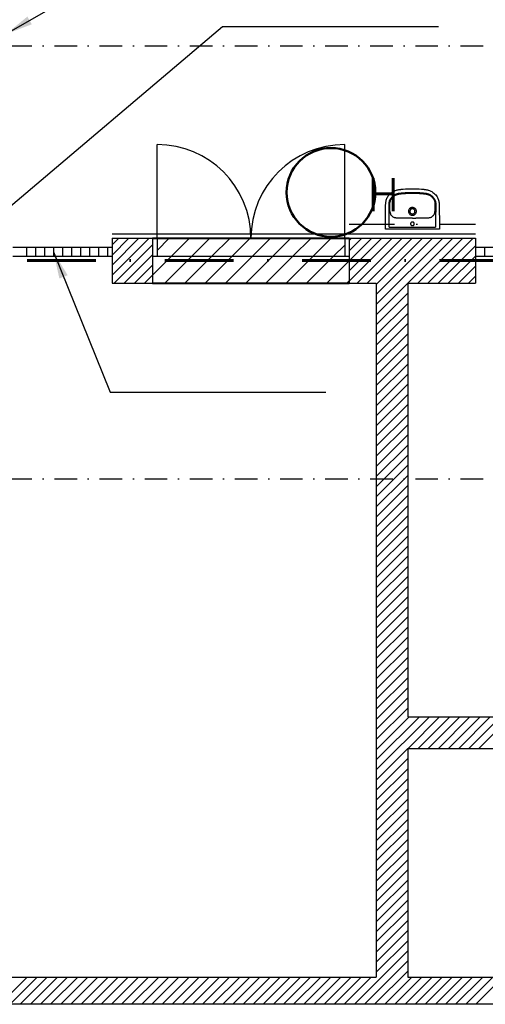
# Model space of a CAD drawing. Header units: millimetres. Extents: x 2886542 to 7567581, y -792623 to 134766.
# Tile 253 of 256: x 4921160 to 4926321, y -403472 to -392547. Entities that reach past the tile are written whole.
import ezdxf

# ---------------------------------------------------------------- set-up
doc = ezdxf.new("R2010")
doc.units = ezdxf.units.MM
doc.linetypes.add('DASHDOT', pattern=[1, 0.5, -0.25, 0, -0.25])
doc.linetypes.add('DASHDOTX2', pattern=[50.8, 25.4, -12.7, 0, -12.7])
doc.layers.add('CKPROSTUPY_NADROVINOU', color=7, linetype='DASHDOT', lineweight=25)
doc.layers.add('IN_NS_TLUSTA', color=1, linetype='Continuous', lineweight=40)
doc.layers.add('IN_NS_VYPLNE OTVORU', color=16, linetype='Continuous')
doc.layers.add('požárničina', color=10, linetype='Continuous')
doc.styles.add('ROMANT', font='romant')
doc.styles.get("Standard").update_dxf_attribs({"font": 'arial.ttf'})
doc.linetypes.add('HRANICE2', pattern='A,6.35,-2.54,[132,ltypeshp.shx,S=2.54,R=0,X=-2.54,Y=0],-2.54,25.4', length=36.83)
doc.dimstyles.new('úhlová', dxfattribs={"dimscale": 0.2, "dimtxt": 2.5, "dimasz": 1.5, "dimexe": 0, "dimexo": 3, "dimgap": 1, "dimtad": 1, "dimdec": 0, "dimzin": 0, "dimdsep": 46, "dimtxsty": 'ROMANT', "dimcen": 5, "dimclrd": 256, "dimclre": 256, "dimclrt": 7, "dimadec": 1, "dimazin": 0, "dimtfac": 1, "dimtdec": 0, "dimtix": 1, "dimtmove": 2, "dimatfit": 3, "dimfxl": 0, "dimtvp": 2, "dimtolj": 1, "dimtzin": 0, "dimarcsym": 0})

msp = doc.modelspace()

# ---------------------------------------------------------------- linework, layer by layer
at = {"color": 0}
for p, q in [((4925257.4, -394848.6), (4925257.4, -394717.6)), ((4925268.3, -394717.6), (4925268.3, -394717.6)), ((4925769.3, -394717.6), (4925769.3, -394848.6)), ((4925349.6, -394749.1), (4925349.6, -394749.1)), ((4925677.2, -394749.1), (4925677.2, -394749.1)), ((4925800.6, -394872.4), (4925226.2, -394872.4)), ((4925257.4, -394848.6), (4925769.3, -394848.6))]:
    msp.add_line(p, q, dxfattribs=at)
for centre, radius, start, end in [((4925468.4, -394665.5), 213.6, 182.2856, 183.99223), ((4922341.1, -394883.8), 2921.3, 3.53367, 3.99223), ((4925364.1, -394669.9), 100.7, 182.34596, 185.77869), ((4925342.9, -394672.1), 79.3, 185.77869, 201.78509), ((4925330.7, -394677), 66.2, 201.78509, 213.21716), ((4925512.7, -394674), 43.2, 180.03382, 192.5663), ((4925514.2, -394674), 43.2, 347.42167, 359.97821), ((4925690.9, -394674.3), 72, 327.24647, 337.75128), ((4925688.2, -394673.1), 75, 337.75128, 354.68493), ((4925625.5, -394667.3), 137.9, 354.68493, 357.19041), ((4927952.5, -394835.6), 2186.5, 175.93072, 176.54338), ((4925576.1, -394666.5), 195.9, 355.93072, 357.79145), ((4925492.7, -403327.3), 8579.1, 89.8615, 90.12365), ((4925532, -387042.1), 7706.2, 269.8615, 270.15334)]:
    msp.add_arc(centre, radius, start, end, dxfattribs=at)
for points, degree, knots in [([(4925213.6, -394848.6), (4925213.7, -394822.4), (4925214.1, -394768.8), (4925215, -394700), (4925215.8, -394651.8), (4925216.3, -394623.8), (4925216.6, -394608.7), (4925216.9, -394595.9), (4925217, -394589.2), (4925217.4, -394583.6), (4925218.7, -394567.5), (4925224.9, -394539.1), (4925242.3, -394506.2), (4925263.5, -394481.1), (4925285.4, -394462.5), (4925310.3, -394447.6), (4925332.2, -394439), (4925349.9, -394434.3), (4925361.3, -394432.3), (4925371.3, -394431), (4925379.7, -394430), (4925392.9, -394428.5), (4925437.4, -394424.2), (4925479.2, -394422.4), (4925513.4, -394422.4)], 3, [624.3293724, 624.3293724, 624.3293724, 624.3293724, 702.9544811, 784.8724528, 830.9516271, 847.3395194, 869.0994733, 876.2866185, 885.5947214, 889.2031847, 893.0691299, 934.2915197, 975.5067434, 1003.6632933, 1032.5915682, 1061.5234619, 1090.2003552, 1103.0073565, 1116.5450681, 1124.9303202, 1133.080278, 1141.8241472, 1164.8620295, 1267.3158635, 1267.3158635, 1267.3158635, 1267.3158635]), ([(4925255, -394674.1), (4925254.9, -394672.1), (4925254.8, -394667.9), (4925254.8, -394662.9), (4925254.8, -394656.2), (4925254.7, -394649.7), (4925254.6, -394637.4), (4925254.6, -394626.9), (4925254.6, -394616.7), (4925254.6, -394610.4), (4925254.6, -394603.6), (4925254.6, -394596.9), (4925254.8, -394590.5), (4925255.1, -394584.1), (4925256.1, -394574.8), (4925258.5, -394562.1), (4925263.9, -394546.2), (4925272.8, -394529.9), (4925284.4, -394514.8), (4925301.9, -394498.2), (4925322.1, -394485.6), (4925341.3, -394478.1), (4925352.2, -394475.1), (4925359.7, -394473.5), (4925366.1, -394472.5), (4925377.6, -394471.1), (4925400.7, -394468.5), (4925447.6, -394464.4), (4925487.4, -394463.1), (4925513.4, -394463.1)], 3, [175.048841, 175.048841, 175.048841, 175.048841, 180.8911554, 187.6655297, 190.0972434, 200.9712968, 207.1076621, 226.9244021, 232.6912413, 237.6905177, 245.8721191, 253.1176342, 257.6911672, 265.0856816, 272.2423303, 285.7589146, 303.8843334, 322.5715738, 341.1320441, 360.7942456, 394.8665984, 411.8774096, 422.5273655, 428.8323705, 434.8930758, 441.8440094, 463.4830862, 504.8814626, 582.8827086, 582.8827086, 582.8827086, 582.8827086]), ([(4925263.5, -394674.1), (4925263.4, -394672.2), (4925263.4, -394669), (4925263.4, -394664), (4925263.4, -394656.1), (4925263.3, -394647.6), (4925263.2, -394637.2), (4925263.2, -394628.2), (4925263.2, -394615.5), (4925263.2, -394603.2), (4925263.2, -394592.1), (4925263.5, -394584.7), (4925264.3, -394576.5), (4925266.5, -394564.7), (4925271.5, -394549.7), (4925280, -394534.1), (4925291, -394520), (4925307.6, -394504.4), (4925324.7, -394493.8), (4925339.5, -394487.7), (4925347.8, -394484.9), (4925354.8, -394483), (4925361.9, -394481.6), (4925367.9, -394480.7), (4925375.5, -394479.7), (4925385, -394478.7), (4925405.5, -394476.5), (4925448.4, -394472.9), (4925487.6, -394471.5), (4925513.4, -394471.5)], 3, [979.5157254, 979.5157254, 979.5157254, 979.5157254, 984.9987927, 989.1937826, 994.506217, 1008.8362622, 1014.5640908, 1025.6718104, 1035.7751019, 1052.8738125, 1062.5761609, 1068.9577937, 1075.0784321, 1087.4073227, 1104.8967856, 1122.2323938, 1140.4962351, 1158.4137809, 1190.3865904, 1200.5056901, 1206.3740956, 1216.6056425, 1222.2132549, 1228.037047, 1234.9612136, 1245.0925477, 1256.7931979, 1296.8456484, 1374.2483368, 1374.2483368, 1374.2483368, 1374.2483368]), ([(4925513.4, -394422.4), (4925547.5, -394422.4), (4925589.4, -394424.2), (4925633.9, -394428.5), (4925647.1, -394430), (4925655.5, -394431), (4925665.5, -394432.3), (4925676.9, -394434.3), (4925694.6, -394439), (4925716.5, -394447.6), (4925741.4, -394462.5), (4925763.3, -394481.1), (4925784.5, -394506.2), (4925801.9, -394539.1), (4925808.1, -394567.5), (4925809.4, -394583.6), (4925809.7, -394589.2), (4925809.9, -394595.9), (4925810.2, -394608.7), (4925810.5, -394623.8), (4925811, -394651.8), (4925811.8, -394700), (4925812.7, -394768.8), (4925812.9, -394822.4), (4925813.2, -394848.6)], 3, [-642.9864911, -642.9864911, -642.9864911, -642.9864911, -540.5326571, -517.4947748, -508.7509056, -500.6009478, -492.2156957, -478.6779841, -465.8709828, -437.1940895, -408.2621957, -379.3339209, -351.177371, -309.9621473, -268.7397575, -264.8738123, -261.265349, -251.957246, -244.7701008, -223.010147, -206.6222547, -160.5430804, -78.6251087, 0, 0, 0, 0]), ([(4925513.4, -394463.1), (4925539.4, -394463.1), (4925579.2, -394464.4), (4925626, -394468.5), (4925649.2, -394471.1), (4925660.7, -394472.5), (4925667, -394473.5), (4925674.6, -394475.1), (4925685.5, -394478.1), (4925704.7, -394485.6), (4925724.9, -394498.2), (4925742.4, -394514.8), (4925754, -394529.9), (4925762.8, -394546.2), (4925768.3, -394562.1), (4925770.7, -394574.8), (4925771.7, -394584.1), (4925772, -394590.5), (4925772.2, -394596.9), (4925772.2, -394603.6), (4925772.2, -394610.4), (4925772.2, -394616.7), (4925772.2, -394626.9), (4925772.2, -394637.4), (4925772.1, -394649.7), (4925772, -394656.2), (4925772, -394662.9), (4925772, -394667.9), (4925771.9, -394672.1), (4925771.8, -394674.1)], 3, [582.8827086, 582.8827086, 582.8827086, 582.8827086, 660.8839546, 702.282331, 723.9214078, 730.8723414, 736.9330467, 743.2380517, 753.8880076, 770.8988188, 804.9711716, 824.6333731, 843.1938434, 861.8810838, 880.0065026, 893.5230869, 900.6797356, 908.07425, 912.647783, 919.8932981, 928.0748994, 933.0741759, 938.8410151, 958.6577551, 964.7941204, 975.6681738, 978.0998875, 984.8742618, 990.7165762, 990.7165762, 990.7165762, 990.7165762]), ([(4925513.4, -394471.5), (4925539.2, -394471.5), (4925578.3, -394472.9), (4925621.3, -394476.5), (4925641.8, -394478.7), (4925651.3, -394479.7), (4925658.9, -394480.7), (4925664.9, -394481.6), (4925672, -394483), (4925679, -394484.9), (4925687.3, -394487.7), (4925702.1, -394493.8), (4925719.2, -394504.4), (4925735.8, -394520), (4925746.8, -394534.1), (4925755.3, -394549.7), (4925760.3, -394564.7), (4925762.5, -394576.5), (4925763.3, -394584.7), (4925763.6, -394592.1), (4925763.6, -394603.2), (4925763.6, -394615.5), (4925763.6, -394628.2), (4925763.6, -394637.2), (4925763.5, -394647.6), (4925763.4, -394656.1), (4925763.4, -394664), (4925763.4, -394669), (4925763.4, -394672.2), (4925763.3, -394674.1)], 3, [0, 0, 0, 0, 77.4026884, 117.4551389, 129.1557891, 139.2871231, 146.2112897, 152.0350818, 157.6426942, 167.8742411, 173.7426467, 183.8617464, 215.8345559, 233.7521016, 252.0159429, 269.3515512, 286.8410141, 299.1699046, 305.2905431, 311.6721758, 321.3745242, 338.4732348, 348.5765263, 359.684246, 365.4120746, 379.7421197, 385.0545541, 389.2495441, 394.7326113, 394.7326113, 394.7326113, 394.7326113]), ([(4925349.6, -394749.1), (4925347, -394749), (4925341.9, -394748.7), (4925333.2, -394747.9), (4925324.1, -394746.7), (4925314.7, -394744.3), (4925305.8, -394740.7), (4925297.1, -394735.6), (4925288.7, -394729.1), (4925281.3, -394721.7), (4925277.1, -394716.1), (4925275.3, -394713.2)], 3, [850.9131625, 850.9131625, 850.9131625, 850.9131625, 858.9633883, 866.2315814, 877.0856857, 886.2600541, 895.260314, 905.8750217, 916.564351, 927.0722249, 937.310546, 937.310546, 937.310546, 937.310546]), ([(4925513.4, -394630.6), (4925507.6, -394630.6), (4925498.9, -394632.3), (4925488.7, -394637.8), (4925479.8, -394645), (4925473.3, -394654.6), (4925470, -394665.6), (4925469.4, -394671.2), (4925469.4, -394674.1)], 3, [-68.6654182, -68.6654182, -68.6654182, -68.6654182, -51.2968157, -42.5903422, -34.1818686, -16.861064, -8.5105281, 0, 0, 0, 0]), ([(4925470.5, -394683.4), (4925471.5, -394688.2), (4925475.3, -394697.4), (4925485.3, -394708.6), (4925496.3, -394714.6), (4925505.9, -394717.1), (4925510.9, -394717.5), (4925513.4, -394717.5)], 3, [9.4592255, 9.4592255, 9.4592255, 9.4592255, 24.1172372, 38.8621135, 53.6693893, 61.303478, 68.6685581, 68.6685581, 68.6685581, 68.6685581]), ([(4925513.4, -394645.8), (4925511.5, -394645.8), (4925507.7, -394646.1), (4925502.3, -394647.8), (4925497.4, -394650.4), (4925493.1, -394653.9), (4925489.5, -394658.2), (4925485.9, -394664.7), (4925484.8, -394670.3), (4925484.8, -394674.1)], 3, [0, 0, 0, 0, 5.771404, 11.3589941, 16.7606939, 22.4243711, 27.849839, 33.4803199, 44.736035, 44.736035, 44.736035, 44.736035]), ([(4925484.8, -394674.1), (4925484.8, -394676), (4925485.2, -394679.7), (4925486.8, -394685.1), (4925489.5, -394690), (4925493.1, -394694.2), (4925497.4, -394697.7), (4925504, -394701.2), (4925509.6, -394702.4), (4925513.4, -394702.4)], 3, [44.736035, 44.736035, 44.736035, 44.736035, 50.4036456, 55.91951, 61.5711973, 67.020032, 72.442686, 78.0787546, 89.405769, 89.405769, 89.405769, 89.405769]), ([(4925557.4, -394674.1), (4925557.4, -394671.2), (4925556.8, -394665.6), (4925553.5, -394654.6), (4925547, -394645), (4925538.1, -394637.8), (4925527.9, -394632.3), (4925519.2, -394630.6), (4925513.4, -394630.6)], 3, [137.3371161, 137.3371161, 137.3371161, 137.3371161, 145.8476442, 154.1981802, 171.5189847, 179.9274583, 188.6339318, 206.0025344, 206.0025344, 206.0025344, 206.0025344]), ([(4925542, -394674.1), (4925542, -394670.3), (4925540.9, -394664.7), (4925537.3, -394658.2), (4925533.7, -394653.9), (4925529.4, -394650.4), (4925524.5, -394647.8), (4925519.1, -394646.1), (4925515.3, -394645.8), (4925513.4, -394645.8)], 3, [134.075503, 134.075503, 134.075503, 134.075503, 145.3312181, 150.9616989, 156.3871668, 162.050844, 167.4525439, 173.040134, 178.8115379, 178.8115379, 178.8115379, 178.8115379]), ([(4925513.4, -394702.4), (4925517.2, -394702.4), (4925522.8, -394701.2), (4925529.4, -394697.7), (4925533.7, -394694.2), (4925537.3, -394690), (4925540, -394685.1), (4925541.6, -394679.7), (4925542, -394676), (4925542, -394674.1)], 3, [89.405769, 89.405769, 89.405769, 89.405769, 100.7327834, 106.368852, 111.791506, 117.2403407, 122.8920279, 128.4078923, 134.075503, 134.075503, 134.075503, 134.075503]), ([(4925513.4, -394717.5), (4925515.9, -394717.5), (4925520.9, -394717.1), (4925530.5, -394714.6), (4925541.5, -394708.6), (4925551.5, -394697.4), (4925555.3, -394688.2), (4925556.3, -394683.4)], 3, [68.6685581, 68.6685581, 68.6685581, 68.6685581, 76.0336381, 83.6677268, 98.4750026, 113.2198789, 127.8778906, 127.8778906, 127.8778906, 127.8778906]), ([(4925751.5, -394713.2), (4925749.7, -394716.1), (4925745.5, -394721.7), (4925738.1, -394729.1), (4925729.7, -394735.6), (4925721, -394740.7), (4925712.1, -394744.3), (4925702.7, -394746.7), (4925693.6, -394747.9), (4925684.9, -394748.7), (4925679.8, -394749), (4925677.2, -394749.1)], 3, [436.9377907, 436.9377907, 436.9377907, 436.9377907, 447.1761119, 457.6839857, 468.373315, 478.9880227, 487.9882827, 497.162651, 508.0167554, 515.2849484, 523.3351742, 523.3351742, 523.3351742, 523.3351742]), ([(4925474.1, -394748.2), (4925461.7, -394748.3), (4925445, -394748.4), (4925418.9, -394748.9), (4925400.5, -394749.5), (4925380.8, -394749.8), (4925367.8, -394749.8), (4925357.2, -394749.5), (4925352, -394749.3), (4925349.6, -394749.1)], 3, [726.3761251, 726.3761251, 726.3761251, 726.3761251, 763.622224, 776.4308365, 804.6764771, 819.0556227, 835.4908074, 843.719456, 850.9044335, 850.9044335, 850.9044335, 850.9044335]), ([(4925513.4, -394792.1), (4925510.7, -394792.1), (4925505.4, -394793.2), (4925498.5, -394797.7), (4925493.9, -394804.4), (4925492.3, -394812.5), (4925493.9, -394820.4), (4925498.5, -394827.2), (4925505.3, -394831.7), (4925510.7, -394832.8), (4925513.4, -394832.8)], 3, [0, 0, 0, 0, 8.0411526, 16.0037293, 24.1454651, 32.0590001, 40.0640646, 48.1003057, 56.0652616, 64.20975, 64.20975, 64.20975, 64.20975]), ([(4925513.4, -394832.8), (4925516.1, -394832.8), (4925521.5, -394831.7), (4925528.3, -394827.2), (4925532.9, -394820.4), (4925534.5, -394812.5), (4925532.9, -394804.4), (4925528.3, -394797.7), (4925521.4, -394793.2), (4925516.1, -394792.1), (4925513.4, -394792.1)], 3, [64.20975, 64.20975, 64.20975, 64.20975, 72.3542384, 80.3191944, 88.3554355, 96.3604999, 104.2740349, 112.4157707, 120.3783474, 128.4195, 128.4195, 128.4195, 128.4195]), ([(4925677.2, -394749.1), (4925674.8, -394749.3), (4925669.6, -394749.5), (4925659, -394749.8), (4925646, -394749.8), (4925626.3, -394749.5), (4925607.8, -394748.9), (4925581.7, -394748.4), (4925565.1, -394748.2), (4925552.6, -394748.2)], 3, [523.3439033, 523.3439033, 523.3439033, 523.3439033, 530.5288808, 538.7575294, 555.192714, 569.5718597, 597.8175003, 610.6261128, 647.8722116, 647.8722116, 647.8722116, 647.8722116]), ([(4925213.5, -394872.4), (4925213.4, -394872.4), (4925213.5, -394856.9), (4925213.6, -394848.6)], 1, [600.3731428, 600.3731428, 600.5102396, 615.9331953, 624.3293724, 624.3293724]), ([(4925813.2, -394848.6), (4925813.3, -394856.9), (4925813.4, -394872.4), (4925813.3, -394872.4)], 1, [0, 0, 8.3961771, 23.8191329, 23.9562297, 23.9562297])]:
    msp.add_open_spline(points, degree=degree, knots=knots, dxfattribs=at)
for points, degree in [([(4925257.4, -394717.6), (4925257.4, -394716.7), (4925257.4, -394714.9), (4925257.3, -394712.1), (4925257.2, -394709.3), (4925257, -394706.5), (4925256.9, -394704.7), (4925256.8, -394703.7)], 3), ([(4925770, -394703.7), (4925769.9, -394704.7), (4925769.8, -394706.5), (4925769.6, -394709.3), (4925769.5, -394712.1), (4925769.4, -394714.9), (4925769.3, -394716.7), (4925769.3, -394717.6)], 3), ([(4925226.2, -394872.4), (4925222.8, -394872.4), (4925219.4, -394872.4), (4925212.8, -394872.4), (4925213.1, -394872.4), (4925213.5, -394872.4)], 5), ([(4925813.3, -394872.4), (4925813.7, -394872.4), (4925814, -394872.4), (4925807.4, -394872.4), (4925804, -394872.4), (4925800.6, -394872.4)], 5)]:
    msp.add_open_spline(points, degree=degree, dxfattribs=at)
at = {"layer": 'CKPROSTUPY_NADROVINOU', "color": 0, "ltscale": 500}
for p, q in [((4881037.4, -392837.4), (4945510.6, -392837.4)), ((4881037.4, -397642.4), (4945510.6, -397642.4))]:
    msp.add_line(p, q, dxfattribs=at)
at = {"layer": 'IN_NS_TLUSTA', "color": 0}
for p, q in [((4922633.4, -394972.4), (4924813.4, -394972.4)), ((4922633.4, -395472.4), (4924813.4, -395472.4))]:
    msp.add_line(p, q, dxfattribs=at)
at = {"layer": 'IN_NS_VYPLNE OTVORU', "color": 0}
for p, q in [((4922683.4, -394972.4), (4922683.4, -393932.4)), ((4924763.4, -394972.4), (4924763.4, -393932.4)), ((4922183.4, -394972.4), (4922183.4, -395472.4)), ((4922183.4, -394972.4), (4922633.4, -394972.4)), ((4922183.4, -395046.1), (4922257.1, -394972.4)), ((4922183.4, -395158.4), (4922369.4, -394972.4)), ((4922183.4, -395270.6), (4922481.7, -394972.4)), ((4922183.4, -395382.9), (4922593.9, -394972.4)), ((4922206.2, -395472.4), (4922633.4, -395045.1)), ((4922633.4, -394972.4), (4922633.4, -395472.4)), ((4922633.4, -394972.4), (4924813.4, -394972.4)), ((4922683.4, -394972.4), (4922683.4, -395172.4)), ((4924763.4, -394972.4), (4924763.4, -395172.4)), ((4924813.4, -394972.4), (4924813.4, -395472.4)), ((4924813.4, -394972.4), (4926213.4, -394972.4)), ((4924813.4, -394997.9), (4924839, -394972.4)), ((4924813.4, -395110.2), (4924951.2, -394972.4)), ((4924813.4, -395222.4), (4925063.5, -394972.4)), ((4924813.4, -395334.7), (4925175.7, -394972.4)), ((4924813.4, -395446.9), (4925288, -394972.4)), ((4924900.2, -395472.4), (4925400.2, -394972.4)), ((4925012.5, -395472.4), (4925512.5, -394972.4)), ((4925113.4, -395483.7), (4925624.7, -394972.4)), ((4925113.4, -395596), (4925737, -394972.4)), ((4925113.4, -395708.2), (4925849.3, -394972.4)), ((4925113.4, -395820.5), (4925961.5, -394972.4)), ((4925573.8, -395472.4), (4926073.8, -394972.4)), ((4925686, -395472.4), (4926186, -394972.4)), ((4926213.4, -394972.4), (4926213.4, -395472.4)), ((4921083.4, -395072.4), (4922183.4, -395072.4)), ((4921233.4, -395072.4), (4921233.4, -395172.4)), ((4921333.4, -395072.4), (4921333.4, -395172.4)), ((4921433.4, -395072.4), (4921433.4, -395172.4)), ((4921533.4, -395072.4), (4921533.4, -395172.4)), ((4921633.4, -395072.4), (4921633.4, -395172.4)), ((4921733.4, -395072.4), (4921733.4, -395172.4)), ((4921833.4, -395072.4), (4921833.4, -395172.4)), ((4921933.4, -395072.4), (4921933.4, -395172.4)), ((4922033.4, -395072.4), (4922033.4, -395172.4)), ((4922133.4, -395072.4), (4922133.4, -395172.4)), ((4922318.4, -395472.4), (4922633.4, -395157.4)), ((4925798.3, -395472.4), (4926213.4, -395057.2)), ((4926213.4, -395072.4), (4927663.4, -395072.4)), ((4926213.4, -395072.4), (4926213.4, -395172.4)), ((4926313.4, -395072.4), (4926313.4, -395172.4)), ((4921083.4, -395172.4), (4922183.4, -395172.4)), ((4922430.7, -395472.4), (4922633.4, -395269.6)), ((4922633.4, -395172.4), (4924813.4, -395172.4)), ((4925910.5, -395472.4), (4926213.4, -395169.5)), ((4926213.4, -395172.4), (4927663.4, -395172.4)), ((4922542.9, -395472.4), (4922633.4, -395381.9)), ((4926022.8, -395472.4), (4926213.4, -395281.7)), ((4922183.4, -395472.4), (4922633.4, -395472.4)), ((4924813.4, -395472.4), (4925113.4, -395472.4)), ((4925113.4, -395472.4), (4925113.4, -403172.4)), ((4925463.4, -395472.4), (4926213.4, -395472.4)), ((4925463.4, -395472.4), (4925463.4, -400282.4)), ((4926135, -395472.4), (4926213.4, -395394)), ((4925113.4, -395932.7), (4925463.4, -395582.7)), ((4925113.4, -396045), (4925463.4, -395695)), ((4925113.4, -396157.2), (4925463.4, -395807.2)), ((4925113.4, -396269.5), (4925463.4, -395919.5)), ((4925113.4, -396381.7), (4925463.4, -396031.7)), ((4925113.4, -396494), (4925463.4, -396144)), ((4925113.4, -396606.2), (4925463.4, -396256.2)), ((4925113.4, -396718.5), (4925463.4, -396368.5)), ((4925113.4, -396830.7), (4925463.4, -396480.7)), ((4925113.4, -396943), (4925463.4, -396593)), ((4925113.4, -397055.2), (4925463.4, -396705.2)), ((4925113.4, -397167.5), (4925463.4, -396817.5)), ((4925113.4, -397279.8), (4925463.4, -396929.8)), ((4925113.4, -397392), (4925463.4, -397042)), ((4925113.4, -397504.3), (4925463.4, -397154.3)), ((4925113.4, -397616.5), (4925463.4, -397266.5)), ((4925199.8, -397642.4), (4925463.4, -397378.8)), ((4925312.1, -397642.4), (4925463.4, -397491)), ((4925113.4, -397728.8), (4925199.8, -397642.4)), ((4925113.4, -397841), (4925312.1, -397642.4)), ((4925113.4, -397953.3), (4925424.3, -397642.4)), ((4925424.3, -397642.4), (4925463.4, -397603.3)), ((4925113.4, -398065.5), (4925463.4, -397715.5)), ((4925113.4, -398177.8), (4925463.4, -397827.8)), ((4925113.4, -398290), (4925463.4, -397940)), ((4925113.4, -398402.3), (4925463.4, -398052.3)), ((4925113.4, -398514.5), (4925463.4, -398164.5)), ((4925113.4, -398626.8), (4925463.4, -398276.8)), ((4925113.4, -398739), (4925463.4, -398389)), ((4925113.4, -398851.3), (4925463.4, -398501.3)), ((4925113.4, -398963.6), (4925463.4, -398613.6)), ((4925113.4, -399075.8), (4925463.4, -398725.8)), ((4925113.4, -399188.1), (4925463.4, -398838.1)), ((4925113.4, -399300.3), (4925463.4, -398950.3)), ((4925113.4, -399412.6), (4925463.4, -399062.6)), ((4925113.4, -399524.8), (4925463.4, -399174.8)), ((4925113.4, -399637.1), (4925463.4, -399287.1)), ((4925113.4, -399749.3), (4925463.4, -399399.3)), ((4925113.4, -399861.6), (4925463.4, -399511.6)), ((4925113.4, -399973.8), (4925463.4, -399623.8)), ((4925113.4, -400086.1), (4925463.4, -399736.1)), ((4925113.4, -400198.3), (4925463.4, -399848.3)), ((4925113.4, -400310.6), (4925463.4, -399960.6)), ((4925113.4, -400422.8), (4925463.4, -400072.8)), ((4925113.4, -400535.1), (4925463.4, -400185.1)), ((4925113.4, -400647.4), (4925478.4, -400282.4)), ((4925113.4, -400759.6), (4925590.6, -400282.4)), ((4925113.4, -400871.9), (4925702.9, -400282.4)), ((4925463.4, -400282.4), (4928423.4, -400282.4)), ((4925465.2, -400632.4), (4925815.2, -400282.4)), ((4925577.4, -400632.4), (4925927.4, -400282.4)), ((4925689.7, -400632.4), (4926039.7, -400282.4)), ((4925801.9, -400632.4), (4926151.9, -400282.4)), ((4925914.2, -400632.4), (4926264.2, -400282.4)), ((4926026.4, -400632.4), (4926376.4, -400282.4)), ((4926138.7, -400632.4), (4926488.7, -400282.4)), ((4926250.9, -400632.4), (4926600.9, -400282.4)), ((4925113.4, -400984.1), (4925463.4, -400634.1)), ((4925463.4, -400632.4), (4931898.4, -400632.4)), ((4925463.4, -400632.4), (4925463.4, -403172.4)), ((4925113.4, -401096.4), (4925463.4, -400746.4)), ((4925113.4, -401208.6), (4925463.4, -400858.6)), ((4925113.4, -401320.9), (4925463.4, -400970.9)), ((4925113.4, -401433.1), (4925463.4, -401083.1)), ((4925113.4, -401545.4), (4925463.4, -401195.4)), ((4925113.4, -401657.6), (4925463.4, -401307.6)), ((4925113.4, -401769.9), (4925463.4, -401419.9)), ((4925113.4, -401882.1), (4925463.4, -401532.1)), ((4925113.4, -401994.4), (4925463.4, -401644.4)), ((4925113.4, -402106.6), (4925463.4, -401756.6)), ((4925113.4, -402218.9), (4925463.4, -401868.9)), ((4925113.4, -402331.1), (4925463.4, -401981.1)), ((4925113.4, -402443.4), (4925463.4, -402093.4)), ((4925113.4, -402555.7), (4925463.4, -402205.7)), ((4925113.4, -402667.9), (4925463.4, -402317.9)), ((4925113.4, -402780.2), (4925463.4, -402430.2)), ((4925113.4, -402892.4), (4925463.4, -402542.4)), ((4925113.4, -403004.7), (4925463.4, -402654.7)), ((4925113.4, -403116.9), (4925463.4, -402766.9)), ((4924870.2, -403472.4), (4925463.4, -402879.2)), ((4924982.5, -403472.4), (4925463.4, -402991.4)), ((4925094.7, -403472.4), (4925463.4, -403103.7)), ((4916553.4, -403172.4), (4925113.4, -403172.4)), ((4920943.4, -403470.3), (4921241.4, -403172.4)), ((4921053.6, -403472.4), (4921353.6, -403172.4)), ((4921165.9, -403472.4), (4921465.9, -403172.4)), ((4921278.1, -403472.4), (4921578.1, -403172.4)), ((4921390.4, -403472.4), (4921690.4, -403172.4)), ((4921502.6, -403472.4), (4921802.6, -403172.4)), ((4921614.9, -403472.4), (4921914.9, -403172.4)), ((4921727.1, -403472.4), (4922027.1, -403172.4)), ((4921839.4, -403472.4), (4922139.4, -403172.4)), ((4921951.6, -403472.4), (4922251.6, -403172.4)), ((4922063.9, -403472.4), (4922363.9, -403172.4)), ((4922176.1, -403472.4), (4922476.1, -403172.4)), ((4922288.4, -403472.4), (4922588.4, -403172.4)), ((4922400.6, -403472.4), (4922700.6, -403172.4)), ((4922512.9, -403472.4), (4922812.9, -403172.4)), ((4922625.2, -403472.4), (4922925.2, -403172.4)), ((4922737.4, -403472.4), (4923037.4, -403172.4)), ((4922849.7, -403472.4), (4923149.7, -403172.4)), ((4922961.9, -403472.4), (4923261.9, -403172.4)), ((4923074.2, -403472.4), (4923374.2, -403172.4)), ((4923186.4, -403472.4), (4923486.4, -403172.4)), ((4923298.7, -403472.4), (4923598.7, -403172.4)), ((4923410.9, -403472.4), (4923710.9, -403172.4)), ((4923523.2, -403472.4), (4923823.2, -403172.4)), ((4923635.4, -403472.4), (4923935.4, -403172.4)), ((4923747.7, -403472.4), (4924047.7, -403172.4)), ((4923859.9, -403472.4), (4924159.9, -403172.4)), ((4923972.2, -403472.4), (4924272.2, -403172.4)), ((4924084.4, -403472.4), (4924384.4, -403172.4)), ((4924196.7, -403472.4), (4924496.7, -403172.4)), ((4924309, -403472.4), (4924609, -403172.4)), ((4924421.2, -403472.4), (4924721.2, -403172.4)), ((4924533.5, -403472.4), (4924833.5, -403172.4)), ((4924645.7, -403472.4), (4924945.7, -403172.4)), ((4924758, -403472.4), (4925058, -403172.4)), ((4925207, -403472.4), (4925507, -403172.4)), ((4925319.2, -403472.4), (4925619.2, -403172.4)), ((4925431.5, -403472.4), (4925731.5, -403172.4)), ((4925463.4, -403172.4), (4930578.4, -403172.4)), ((4925543.7, -403472.4), (4925843.7, -403172.4)), ((4925656, -403472.4), (4925956, -403172.4)), ((4925768.2, -403472.4), (4926068.2, -403172.4)), ((4925880.5, -403472.4), (4926180.5, -403172.4)), ((4925992.7, -403472.4), (4926292.7, -403172.4)), ((4926105, -403472.4), (4926405, -403172.4)), ((4926217.3, -403472.4), (4926517.3, -403172.4)), ((4930578.4, -403472.4), (4915958.4, -403472.4))]:
    msp.add_line(p, q, dxfattribs=at)
at = {"layer": 'IN_NS_VYPLNE OTVORU', "color": 0, "linetype": 'DASHDOT', "ltscale": 1000}
msp.add_line((4924813.4, -394816), (4926213.6, -394816), dxfattribs=at)
at = {"layer": 'IN_NS_VYPLNE OTVORU', "color": 0, "linetype": 'HRANICE2', "ltscale": 15}
msp.add_line((4922183.4, -394922.4), (4926213.6, -394922.4), dxfattribs=at)
at = {"layer": 'IN_NS_VYPLNE OTVORU', "color": 0, "lineweight": 30}
for p, q in [((4922683.4, -395106.8), (4922817.9, -394972.4)), ((4922842.4, -395172.4), (4923042.4, -394972.4)), ((4923066.9, -395172.4), (4923266.9, -394972.4)), ((4923291.4, -395172.4), (4923491.4, -394972.4)), ((4923515.9, -395172.4), (4923715.9, -394972.4)), ((4923740.4, -395172.4), (4923940.4, -394972.4)), ((4923964.9, -395172.4), (4924164.9, -394972.4)), ((4924189.4, -395172.4), (4924389.4, -394972.4)), ((4924413.9, -395172.4), (4924613.9, -394972.4)), ((4924638.4, -395172.4), (4924763.4, -395047.4)), ((4922633.4, -395381.3), (4922842.4, -395172.4)), ((4922766.9, -395472.4), (4923066.9, -395172.4)), ((4922991.4, -395472.4), (4923291.4, -395172.4)), ((4923215.9, -395472.4), (4923515.9, -395172.4)), ((4923440.4, -395472.4), (4923740.4, -395172.4)), ((4923664.9, -395472.4), (4923964.9, -395172.4)), ((4923889.4, -395472.4), (4924189.4, -395172.4)), ((4924113.9, -395472.4), (4924413.9, -395172.4)), ((4924338.4, -395472.4), (4924638.4, -395172.4)), ((4924562.9, -395472.4), (4924813.4, -395221.9)), ((4924787.4, -395472.4), (4924813.4, -395446.4))]:
    msp.add_line(p, q, dxfattribs=at)
at = {"layer": 'IN_NS_VYPLNE OTVORU', "color": 0}
for centre, start, end in [((4922683.4, -394972.4), 0, 90), ((4924763.4, -394972.4), 90, 180)]:
    msp.add_arc(centre, 1040, start, end, dxfattribs=at)
at = {"layer": 'požárničina', "linetype": 'DASHDOTX2', "lineweight": 60, "ltscale": 30}
msp.add_line((4937245.9, -395218), (4912294.2, -395218), dxfattribs=at)
at = {"layer": 'požárničina', "lineweight": 50, "ltscale": 50, "extrusion": (0, 0, -1)}
msp.add_circle((-4924610.4, -394463.9), 492, dxfattribs=at)

# ---------------------------------------------------------------- texts
at = {"layer": 'požárničina', "lineweight": 50, "insert": (4923430.8, -394304.6), "char_height": 367.408, "width": 2378.965, "attachment_point": 1}
msp.add_mtext('{\\Ftxt,bigfont|c238;\\W4.8403; \\W1;H}', dxfattribs=at)

# ---------------------------------------------------------------- leaders
at = {"layer": 'požárničina'}
for points in [[(4921009.6, -392705.7), (4923459.7, -391292), (4925852.9, -391292)], [(4920632.4, -394975.7), (4923409.7, -392622), (4925803, -392622)], [(4921533.4, -395122.4), (4922161.1, -396681.6), (4924554.3, -396681.6)]]:
    msp.add_leader(points, dimstyle='úhlová', override={"dimasz": 1500, "dimgap": 1, "dimtad": 0}, dxfattribs=at)

doc.saveas('drawing.dxf')
